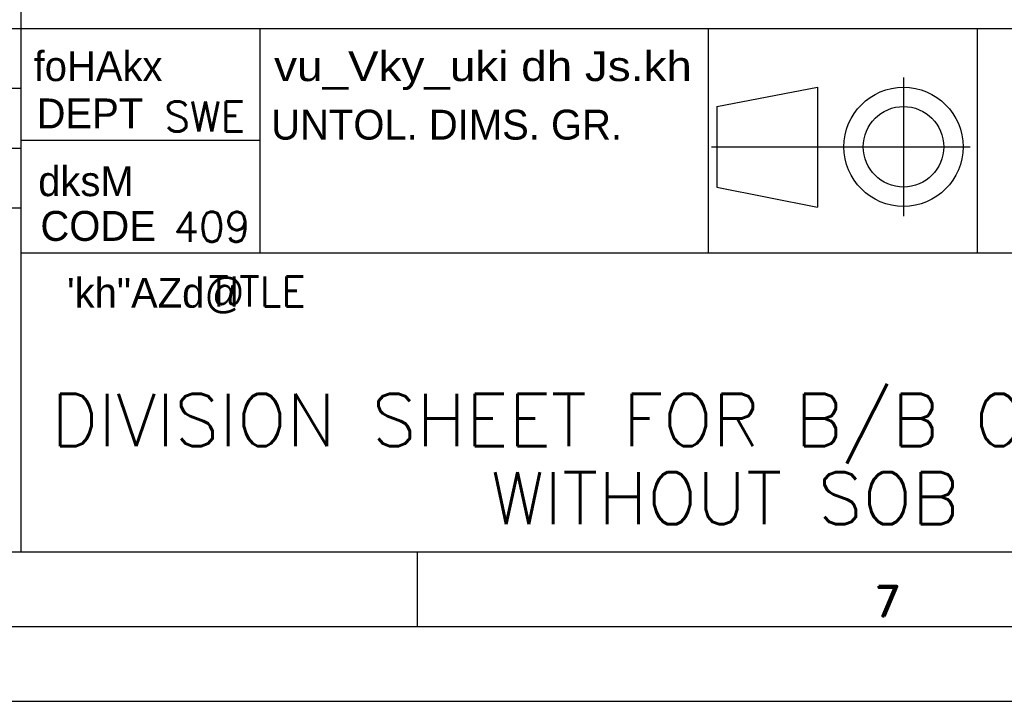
# Model space of a CAD drawing. Extents: x 23244 to 26808, y 7696 to 10216.
# Tile 4 of 9: x 25728 to 26123, y 7696 to 7970. Entities that reach past the tile are written whole.
import ezdxf
from ezdxf.enums import TextEntityAlignment as Align

# ---------------------------------------------------------------- set-up
doc = ezdxf.new("R2010")
doc.units = 0
doc.linetypes.add('AM_ISO08W050x2', pattern=[9, 6, -0.75, 1.5, -0.75])
doc.linetypes.add('CENTER', pattern=[50.8, 31.75, -6.35, 6.35, -6.35])
doc.layers.get('0').update_dxf_attribs({"linetype": 'CONTINUOUS'})
doc.layers.add('FORMAT', color=7, linetype='CONTINUOUS')
doc.layers.add('TEXT', color=2, linetype='CONTINUOUS')
doc.styles.add('HINDI', font='hindi')
doc.styles.add('ROMAND', font='romand')
doc.styles.add('ROMANS', font='romans.shx')

# ---------------------------------------------------------------- blocks, each defined once
blk = doc.blocks.new('A2')
for p, q in [((414, 10), (414, 85)), ((20, 45), (584, 45)), ((430, 30), (430, 45)), ((460, 30), (460, 45)), ((478, 30), (478, 45)), ((367, 41), (414, 41)), ((460.559, 39.784), (467.301, 41.073)), ((467.301, 41.073), (467.301, 33.045)), ((460.559, 39.784), (460.559, 34.393)), ((367, 37), (414, 37)), ((430, 37.5), (414, 37.5)), ((460.559, 34.393), (467.301, 33.045)), ((134, 33), (414, 33)), ((414, 30), (584, 30)), ((20, 10), (584, 10)), ((440.5, 10), (440.5, 5)), ((14.841, 5), (589, 5)), ((0, 0), (594, 0))]:
    blk.add_line(p, q)
at = {"linetype": 'CENTER'}
for p, q in [((473.047, 41.717), (473.047, 32.459)), ((460.208, 37.088), (477.502, 37.088))]:
    blk.add_line(p, q, dxfattribs=at)
for radius in [3.984, 2.695]:
    blk.add_circle((473.047, 37.088), radius)
for s, style, p in [('foHAkx', 'HINDI', (414.844, 41.483)), ('SWE', 'ROMANS', (423.593, 38.122)), ('dksM', 'HINDI', (415.152, 33.788)), ('409', 'ROMANS', (424.202, 30.739)), ('\'kh"AZd@', 'HINDI', (417.077, 26.323))]:
    blk.add_text(s, height=2, dxfattribs=dict(style=style)).set_placement(p)
at = {"style": 'HINDI', "width": 0.942096}
blk.add_text('vu_Vky_uki dh Js.kh', height=2, dxfattribs=at).set_placement((430.936, 41.483), (458.885, 41.483), align=Align.FIT)
blk.add_text('UNTOL. DIMS. GR.', height=2).set_placement((430.74, 37.569))
at = {"color": 7, "style": 'ROMANS', "width": 1.3}
blk.add_attdef('DRG_NO', (70.142, 412.284), '', height=3.5, rotation=180, dxfattribs=at)
at = {"style": 'ROMANS'}
for tag, p, width in [('SHTNO', (9.066, 107.771), 0.8), ('REV_NO', (9.087, 98.484), 0.8), ('DRG_NO', (9.166, 70.138), 0.9)]:
    blk.add_attdef(tag, p, '', height=2.8, rotation=90, dxfattribs=dict(at, width=width))
at = {"color": 7, "style": 'ROMANS'}
for tag, p, height in [('PRODUCT', (483.318, 73.616), 4), ('DRN_SIGN', (535.969, 58.042), 2), ('CHD_SIGN', (535.801, 51.997), 2), ('APP_SIGN', (535.716, 46.195), 2), ('TITLE1', (425.966, 19.606), 3.5), ('TITLE2', (425.654, 13.39), 3.5)]:
    blk.add_attdef(tag, p, '', height=height, dxfattribs=at)
for tag, height, p in [('DRN_BY', 2, (523.697, 59.351)), ('DRN_DATE', 1.7, (562.228, 59.45)), ('CHD_DATE', 1.7, (562.131, 53.934)), ('CHD_BY', 2, (523.697, 53.343)), ('NOVAR', 2.5, (577.981, 47.881)), ('APP_BY', 2, (523.697, 47.335)), ('APP_DATE', 1.7, (562.131, 47.435)), ('ITNO', 2.5, (562.336, 33.536)), ('SCALE', 2.5, (485.637, 32.88)), ('REFTOASSY', 2.5, (532.311, 32.264)), ('NOIT', 2.5, (577.66, 31.839)), ('REV_NO', 3.5, (578.695, 19.146)), ('SHTNO', 2.5, (541.297, 12.542)), ('NOSHT', 2.5, (581.127, 12.72))]:
    blk.add_attdef(tag, text='', height=height, dxfattribs=at).set_placement(p, align=Align.MIDDLE)
at = {"color": 7, "style": 'ROMANS', "width": 0.8}
blk.add_attdef('WEIGHT', text='', height=2.3, dxfattribs=at).set_placement((504.273, 32.626), align=Align.MIDDLE)
at = {"color": 7, "style": 'ROMANS', "width": 1.3}
blk.add_attdef('DRG_NO', (514.76, 19.088), '', height=3.5, dxfattribs=at)
at = {"layer": 'TEXT'}
for s, p in [('DEPT', (415.044, 38.319)), ('CODE', (415.298, 30.796))]:
    blk.add_text(s, height=2, dxfattribs=at).set_placement(p)
for s, style, p in [('TITLE', 'ROMANS', (426.54, 26.41)), ('7', 'ROMAND', (471.148, 5.699))]:
    blk.add_text(s, height=2, dxfattribs=dict(at, style=style)).set_placement(p)

msp = doc.modelspace()

# ---------------------------------------------------------------- block references
at = {"layer": 'FORMAT', "linetype": 'AM_ISO08W050x2'}
ref = msp.add_blockref('A2', (23244.26389921, 7696.33859331), dxfattribs=dict(at, xscale=6, yscale=6, zscale=6))
ref.add_attrib('TITLE1', 'DIVISION SHEET FOR B/B CHAMBER', (25740.3378324, 7798.78354644), dxfattribs={"layer": '0', "color": 7, "height": 21, "style": 'ROMANS'})
ref.add_attrib('TITLE2', 'WITHOUT SOB', (25916.76971812, 7767.35756411), dxfattribs={"layer": '0', "color": 7, "height": 21, "style": 'ROMANS'})

doc.saveas('drawing.dxf')
